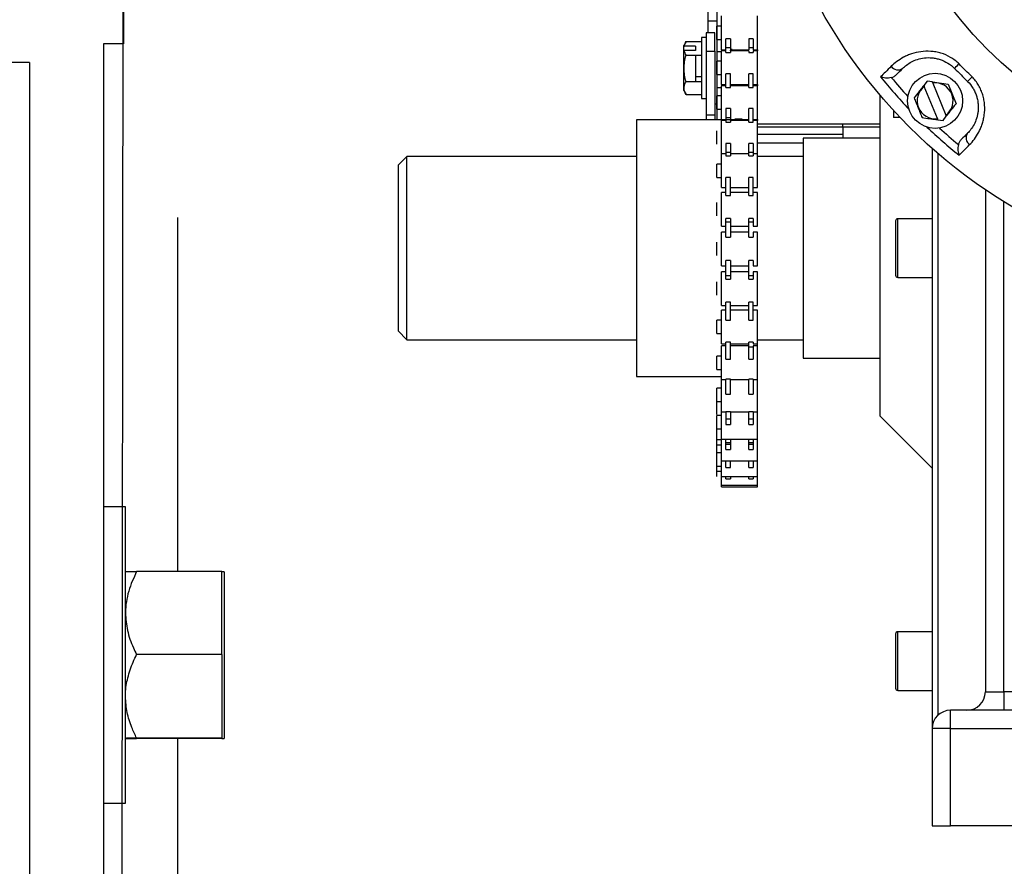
# Model space of a CAD drawing. Header units: inches. Extents: x 170 to 284, y 215 to 248.
# Tile 57 of 202: x 182.073 to 182.3, y 223.98 to 224.176. Entities that reach past the tile are written whole.
import ezdxf

# ---------------------------------------------------------------- set-up
doc = ezdxf.new("R2010")
doc.units = ezdxf.units.IN
doc.header["$LTSCALE"] = 0.25
doc.header["$MEASUREMENT"] = 0
doc.layers.add('RH BENCH MOUNT', color=7, linetype='Continuous')

msp = doc.modelspace()

# ---------------------------------------------------------------- linework, layer by layer
at = {"layer": 'RH BENCH MOUNT'}
for p, q in [((182.2335480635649, 224.3434858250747), (182.2335480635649, 224.1527615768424)), ((182.0965107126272, 224.2302101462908), (182.0965107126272, 224.1702879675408)), ((182.0919223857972, 219.9543346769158), (182.0965107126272, 224.2149627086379)), ((182.2315135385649, 224.2067782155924), (182.2315135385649, 224.1755313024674)), ((182.2335728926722, 224.1768087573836), (182.2335728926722, 224.1757544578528)), ((182.2346749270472, 224.1689319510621), (182.2346749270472, 224.1767309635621)), ((182.2429825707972, 224.1689319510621), (182.2429825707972, 224.1767309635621)), ((182.2335480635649, 224.1755313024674), (182.2315135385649, 224.1755313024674)), ((182.2315135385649, 224.1755313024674), (182.2315135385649, 224.1728525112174)), ((182.2335728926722, 224.1757544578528), (182.2335728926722, 224.1743658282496)), ((182.2346749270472, 224.1743658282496), (182.2335728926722, 224.1743658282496)), ((182.2335728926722, 224.1712970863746), (182.2335728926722, 224.1743658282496)), ((182.2310896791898, 224.1728525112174), (182.2310896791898, 224.1686139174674)), ((182.2331242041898, 224.1728525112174), (182.2310896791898, 224.1728525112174)), ((182.2331242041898, 224.1686139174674), (182.2331242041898, 224.1728525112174)), ((182.0919223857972, 224.1702879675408), (182.0919223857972, 219.9543346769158)), ((182.0965107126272, 224.1702879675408), (182.0919223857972, 224.1702879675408)), ((182.2264774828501, 224.1708312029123), (182.2259694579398, 224.1699167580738)), ((182.2259694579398, 224.1696090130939), (182.2259694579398, 224.1699167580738)), ((182.2259694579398, 224.1685586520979), (182.2259694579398, 224.1696090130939)), ((182.2286821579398, 224.1697771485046), (182.226076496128, 224.1697771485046)), ((182.2264780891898, 224.1708312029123), (182.2300385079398, 224.1708312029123)), ((182.2286821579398, 224.1697771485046), (182.2286821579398, 224.1687267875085)), ((182.2310896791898, 224.1717335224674), (182.2300385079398, 224.1717335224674)), ((182.2300385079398, 224.1717335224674), (182.2300385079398, 224.1576952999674)), ((182.2335728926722, 224.1712970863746), (182.2346749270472, 224.1712970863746)), ((182.2356921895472, 224.1682712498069), (182.2356921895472, 224.1714326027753)), ((182.2367094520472, 224.1714326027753), (182.2356921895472, 224.1714326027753)), ((182.2367094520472, 224.1714326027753), (182.2367094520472, 224.1689319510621)), ((182.2419653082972, 224.1714326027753), (182.2409480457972, 224.1714326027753)), ((182.2409480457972, 224.1714326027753), (182.2409480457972, 224.1689319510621)), ((182.2419653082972, 224.1714326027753), (182.2419653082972, 224.1689319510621)), ((182.2259694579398, 224.159512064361), (182.2259694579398, 224.1685586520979)), ((182.2286821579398, 224.1687267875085), (182.226076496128, 224.1687267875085)), ((182.2264780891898, 224.1676727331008), (182.2300385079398, 224.1676727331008)), ((182.2286821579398, 224.1676727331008), (182.2286821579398, 224.1615559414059)), ((182.2310896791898, 224.1686139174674), (182.2331242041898, 224.1686139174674)), ((182.2310896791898, 224.1686139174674), (182.2310896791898, 224.1527615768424)), ((182.2331242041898, 224.1686139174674), (182.2331242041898, 224.1537788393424)), ((182.2346749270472, 224.1684623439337), (182.2335728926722, 224.1684623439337)), ((182.2335728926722, 224.1684623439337), (182.2335728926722, 224.167408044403)), ((182.2335728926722, 224.167408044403), (182.2335728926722, 224.1663108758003)), ((182.2346749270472, 224.1689319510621), (182.2356921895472, 224.1689319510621)), ((182.2346749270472, 224.1689319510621), (182.2346749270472, 224.1686760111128)), ((182.2356921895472, 224.1686760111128), (182.2346749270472, 224.1686760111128)), ((182.2346749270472, 224.1608769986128), (182.2346749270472, 224.1686760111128)), ((182.2367094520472, 224.169336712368), (182.2356921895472, 224.169336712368)), ((182.2356921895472, 224.1682712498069), (182.2367094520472, 224.1682712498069)), ((182.2367094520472, 224.1689319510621), (182.2409480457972, 224.1689319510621)), ((182.2367094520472, 224.1687102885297), (182.2367094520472, 224.1688721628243)), ((182.2409480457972, 224.1686760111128), (182.2367094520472, 224.1686760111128)), ((182.2367094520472, 224.1686760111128), (182.2367094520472, 224.1682712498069)), ((182.2369446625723, 224.1691533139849), (182.236843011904, 224.1686760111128)), ((182.2372684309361, 224.1686760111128), (182.2373551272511, 224.1689319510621)), ((182.2404478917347, 224.1688721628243), (182.2404478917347, 224.1686760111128)), ((182.2419653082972, 224.169336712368), (182.2409480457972, 224.169336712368)), ((182.2409480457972, 224.1686760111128), (182.2409480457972, 224.1682712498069)), ((182.2409480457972, 224.1682712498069), (182.2419653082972, 224.1682712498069)), ((182.2419653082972, 224.1689319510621), (182.2429825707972, 224.1689319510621)), ((182.2429825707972, 224.1686760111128), (182.2419653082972, 224.1686760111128)), ((182.2419653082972, 224.1686760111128), (182.2419653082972, 224.1682712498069)), ((182.2429825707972, 224.1689319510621), (182.2429825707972, 224.1686760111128)), ((182.2429825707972, 224.1608769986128), (182.2429825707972, 224.1686760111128)), ((182.0748017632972, 224.1660078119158), (182.0619612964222, 224.1660078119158)), ((182.0748017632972, 224.1660078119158), (182.0748017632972, 219.9543346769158)), ((182.2346749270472, 224.1663108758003), (182.2335728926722, 224.1663108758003)), ((182.2335728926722, 224.1632421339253), (182.2335728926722, 224.1663108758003)), ((182.2286821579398, 224.1627151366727), (182.2300385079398, 224.1627151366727)), ((182.2335728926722, 224.1632421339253), (182.2346749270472, 224.1632421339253)), ((182.2356921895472, 224.1602162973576), (182.2356921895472, 224.1633776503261)), ((182.2367094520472, 224.1633776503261), (182.2356921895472, 224.1633776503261)), ((182.2367094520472, 224.1602162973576), (182.2367094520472, 224.1633776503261)), ((182.2419653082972, 224.1633776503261), (182.2409480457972, 224.1633776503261)), ((182.2409480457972, 224.1602162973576), (182.2409480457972, 224.1633776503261)), ((182.2419653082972, 224.1602162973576), (182.2419653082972, 224.1633776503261)), ((182.2264780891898, 224.1615559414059), (182.2300385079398, 224.1615559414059)), ((182.2346749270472, 224.1608769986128), (182.2356921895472, 224.1608769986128)), ((182.2346749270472, 224.1608769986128), (182.2346749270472, 224.1606210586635)), ((182.2356921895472, 224.1606210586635), (182.2346749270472, 224.1606210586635)), ((182.2346749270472, 224.1528220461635), (182.2346749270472, 224.1606210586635)), ((182.2367094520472, 224.1608769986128), (182.2409480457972, 224.1608769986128)), ((182.2409480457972, 224.1606210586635), (182.2367094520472, 224.1606210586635)), ((182.2404358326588, 224.1608769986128), (182.2404415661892, 224.1606210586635)), ((182.2419653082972, 224.1608769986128), (182.2429825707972, 224.1608769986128)), ((182.2429825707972, 224.1606210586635), (182.2419653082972, 224.1606210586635)), ((182.2429825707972, 224.1608769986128), (182.2429825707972, 224.1606210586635)), ((182.2429825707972, 224.1528220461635), (182.2429825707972, 224.1606210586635)), ((182.2821550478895, 224.1616614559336), (182.2814029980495, 224.1606962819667)), ((182.2845197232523, 224.1530110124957), (182.281505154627, 224.1604443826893)), ((182.2833669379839, 224.1614927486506), (182.2821550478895, 224.1616614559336)), ((182.2833669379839, 224.1614927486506), (182.2870026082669, 224.1609866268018)), ((182.2834690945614, 224.1612408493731), (182.2864836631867, 224.1538074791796)), ((182.2870026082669, 224.1609866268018), (182.2888419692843, 224.1564511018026)), ((182.2259694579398, 224.159512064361), (182.2264774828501, 224.1585976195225)), ((182.2264780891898, 224.1585976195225), (182.2300385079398, 224.1585976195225)), ((182.2346749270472, 224.1601159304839), (182.2335728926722, 224.1601159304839)), ((182.2335728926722, 224.1601159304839), (182.2335728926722, 224.1590616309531)), ((182.2335728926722, 224.1590616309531), (182.2335728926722, 224.158255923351)), ((182.2346749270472, 224.158255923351), (182.2335728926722, 224.158255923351)), ((182.2335728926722, 224.155187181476), (182.2335728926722, 224.158255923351)), ((182.2356921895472, 224.1602162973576), (182.2367094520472, 224.1602162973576)), ((182.2409480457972, 224.1602162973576), (182.2419653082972, 224.1602162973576)), ((182.2712545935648, 224.1584577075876), (182.2712545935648, 224.0842998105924)), ((182.2300385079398, 224.1576952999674), (182.2310896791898, 224.1576952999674)), ((182.2331242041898, 224.1564576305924), (182.2335480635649, 224.1564576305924)), ((182.2331242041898, 224.1537788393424), (182.2310896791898, 224.1537788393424)), ((182.2331242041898, 224.1537788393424), (182.2331242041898, 224.1527615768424)), ((182.2335728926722, 224.155187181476), (182.2346749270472, 224.155187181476)), ((182.2367094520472, 224.1553226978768), (182.2356921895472, 224.1553226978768)), ((182.2356921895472, 224.1553226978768), (182.2356921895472, 224.1528220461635)), ((182.2367094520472, 224.1553226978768), (182.2367094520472, 224.1528220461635)), ((182.2419653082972, 224.1553226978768), (182.2409480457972, 224.1553226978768)), ((182.2409480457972, 224.1521613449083), (182.2409480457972, 224.1553226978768)), ((182.2419653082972, 224.1521613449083), (182.2419653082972, 224.1553226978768)), ((182.2744081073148, 224.1548815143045), (182.2744081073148, 224.1533041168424)), ((182.2367094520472, 224.1527615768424), (182.2150162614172, 224.1527615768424)), ((182.2150162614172, 224.1527615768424), (182.2150162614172, 224.0934212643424)), ((182.2346749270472, 224.1528220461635), (182.2356921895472, 224.1528220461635)), ((182.2346749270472, 224.1528220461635), (182.2346749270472, 224.1527615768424)), ((182.2356921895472, 224.1525661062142), (182.2346749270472, 224.1525661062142)), ((182.2346749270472, 224.1448556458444), (182.2346749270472, 224.1525661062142)), ((182.2367094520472, 224.1532268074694), (182.2356921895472, 224.1532268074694)), ((182.2356921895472, 224.1525661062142), (182.2356921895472, 224.1521613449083)), ((182.2356921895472, 224.1521613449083), (182.2367094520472, 224.1521613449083)), ((182.2367094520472, 224.1528220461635), (182.2377606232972, 224.1528220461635)), ((182.2367094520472, 224.1525661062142), (182.2367094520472, 224.1528220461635)), ((182.2409480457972, 224.1525661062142), (182.2367094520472, 224.1525661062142)), ((182.2367094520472, 224.1525661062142), (182.2367094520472, 224.1521613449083)), ((182.2377606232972, 224.1529049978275), (182.2377606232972, 224.1525661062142)), ((182.2393967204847, 224.1529049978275), (182.2377606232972, 224.1529049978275)), ((182.2393967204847, 224.1529049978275), (182.2393967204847, 224.1525661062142)), ((182.2393967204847, 224.1528220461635), (182.2409480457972, 224.1528220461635)), ((182.2404478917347, 224.1528220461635), (182.2404478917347, 224.1525661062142)), ((182.2409480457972, 224.1521613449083), (182.2419653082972, 224.1521613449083)), ((182.2419653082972, 224.1528220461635), (182.2429825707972, 224.1528220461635)), ((182.2429825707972, 224.1525661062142), (182.2419653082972, 224.1525661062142)), ((182.2429825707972, 224.1528220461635), (182.2429825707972, 224.1525661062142)), ((182.2429825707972, 224.1448556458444), (182.2429825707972, 224.1525661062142)), ((182.2429825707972, 224.1517782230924), (182.2712545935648, 224.1517782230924)), ((182.2627095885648, 224.1511509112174), (182.2627095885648, 224.1517782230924)), ((182.2758815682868, 224.1533041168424), (182.2744081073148, 224.1533041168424)), ((182.2846218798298, 224.1527591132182), (182.2858337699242, 224.1525904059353)), ((182.2858337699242, 224.1525904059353), (182.2865858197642, 224.1535555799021)), ((182.2335728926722, 224.1471322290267), (182.2335728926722, 224.1502009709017)), ((182.2429825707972, 224.1511509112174), (182.2627095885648, 224.1511509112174)), ((182.2429825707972, 224.1494554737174), (182.2627095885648, 224.1494554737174)), ((182.2627095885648, 224.1511509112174), (182.2627095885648, 224.1485229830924)), ((182.2627095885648, 224.1511509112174), (182.2712545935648, 224.1511509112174)), ((182.2367094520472, 224.1472677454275), (182.2356921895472, 224.1472677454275)), ((182.2356921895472, 224.1472677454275), (182.2356921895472, 224.1448556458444)), ((182.2367094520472, 224.1472677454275), (182.2367094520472, 224.1448556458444)), ((182.2409480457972, 224.1444463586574), (182.2409480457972, 224.1472677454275)), ((182.2419653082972, 224.1472677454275), (182.2409480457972, 224.1472677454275)), ((182.2419653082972, 224.1472677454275), (182.2419653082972, 224.1448556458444)), ((182.2429825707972, 224.1474209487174), (182.2535542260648, 224.1474209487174)), ((182.2712545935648, 224.1485229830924), (182.2535542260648, 224.1485229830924)), ((182.2535542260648, 224.1485229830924), (182.2535542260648, 224.0976598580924)), ((182.2356921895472, 224.1448556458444), (182.2346749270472, 224.1448556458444)), ((182.2346749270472, 224.1425093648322), (182.2346749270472, 224.1448556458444)), ((182.2367094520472, 224.1451718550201), (182.2356921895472, 224.1451718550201)), ((182.2356921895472, 224.1448556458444), (182.2356921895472, 224.1444463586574)), ((182.2409480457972, 224.1448556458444), (182.2367094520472, 224.1448556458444)), ((182.2367094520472, 224.1448556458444), (182.2367094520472, 224.1444463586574)), ((182.2419653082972, 224.1451718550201), (182.2409480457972, 224.1451718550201)), ((182.2429825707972, 224.1448556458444), (182.2419653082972, 224.1448556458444)), ((182.2419653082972, 224.1448556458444), (182.2419653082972, 224.1444463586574)), ((182.2429825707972, 224.1425093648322), (182.2429825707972, 224.1448556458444)), ((182.2833261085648, 224.1461188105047), (182.2833261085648, 224.1230914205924)), ((182.2846824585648, 224.1230914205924), (182.2846824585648, 224.1449354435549)), ((182.1620006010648, 224.1442843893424), (182.1599660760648, 224.1422498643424)), ((182.1599660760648, 224.1422498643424), (182.1599660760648, 224.1039329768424)), ((182.2150162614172, 224.1442843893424), (182.1620006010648, 224.1442843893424)), ((182.1620006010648, 224.1018984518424), (182.1620006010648, 224.1442843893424)), ((182.2346749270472, 224.1424905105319), (182.2335728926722, 224.1424905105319)), ((182.2335728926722, 224.1415672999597), (182.2335728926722, 224.1424905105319)), ((182.2346749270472, 224.1370566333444), (182.2346749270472, 224.1425093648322)), ((182.2356921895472, 224.1444463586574), (182.2367094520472, 224.1444463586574)), ((182.2409480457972, 224.1444463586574), (182.2419653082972, 224.1444463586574)), ((182.2535542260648, 224.1442843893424), (182.2429825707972, 224.1442843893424)), ((182.2429825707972, 224.1370566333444), (182.2429825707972, 224.1425093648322)), ((182.2335728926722, 224.1394217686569), (182.2335728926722, 224.1415672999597)), ((182.2335728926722, 224.1394217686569), (182.2346749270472, 224.1394217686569)), ((182.2356921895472, 224.1352243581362), (182.2356921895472, 224.1394072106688)), ((182.2367094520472, 224.1394072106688), (182.2356921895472, 224.1394072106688)), ((182.2367094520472, 224.1352243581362), (182.2367094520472, 224.1394072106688)), ((182.2409480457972, 224.1352243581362), (182.2409480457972, 224.1394072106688)), ((182.2419653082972, 224.1394072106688), (182.2409480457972, 224.1394072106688)), ((182.2419653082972, 224.1352243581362), (182.2419653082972, 224.1394072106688)), ((182.2346749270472, 224.1370566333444), (182.2356921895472, 224.1370566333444)), ((182.2356921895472, 224.1359737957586), (182.2346749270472, 224.1359737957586)), ((182.2346749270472, 224.1329635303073), (182.2346749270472, 224.1359737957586)), ((182.2367094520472, 224.1370566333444), (182.2409480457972, 224.1370566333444)), ((182.2409480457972, 224.1359737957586), (182.2367094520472, 224.1359737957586)), ((182.2419653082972, 224.1370566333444), (182.2429825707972, 224.1370566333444)), ((182.2429825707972, 224.1359737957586), (182.2419653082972, 224.1359737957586)), ((182.2429825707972, 224.1329635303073), (182.2429825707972, 224.1359737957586)), ((182.2956010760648, 224.1365830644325), (182.2956010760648, 224.1230914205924)), ((182.2335728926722, 224.1324241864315), (182.2335728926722, 224.1336086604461)), ((182.2356921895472, 224.1352243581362), (182.2367094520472, 224.1352243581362)), ((182.2409480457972, 224.1352243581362), (182.2419653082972, 224.1352243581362)), ((182.2998396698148, 224.0205174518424), (182.2998396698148, 224.1338352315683)), ((182.2335728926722, 224.1305399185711), (182.2335728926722, 224.1324241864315)), ((182.2346749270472, 224.1281747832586), (182.2346749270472, 224.1329635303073)), ((182.2429825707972, 224.1281747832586), (182.2429825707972, 224.1329635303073)), ((182.1090430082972, 224.130173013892), (182.1090430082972, 224.0483471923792)), ((182.2367094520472, 224.1299109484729), (182.2356921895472, 224.1299109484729)), ((182.2356921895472, 224.1255918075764), (182.2356921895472, 224.1299109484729)), ((182.2367094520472, 224.1290459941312), (182.2356921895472, 224.1290459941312)), ((182.2367094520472, 224.1299109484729), (182.2367094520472, 224.1281747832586)), ((182.2419653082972, 224.1299109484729), (182.2409480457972, 224.1299109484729)), ((182.2409480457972, 224.1255918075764), (182.2409480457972, 224.1299109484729)), ((182.2419653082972, 224.1290459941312), (182.2409480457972, 224.1290459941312)), ((182.2419653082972, 224.1299109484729), (182.2419653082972, 224.1281747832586)), ((182.2748489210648, 224.1293645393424), (182.2748489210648, 224.1230914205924)), ((182.2833261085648, 224.1298731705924), (182.2753575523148, 224.1298731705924)), ((182.2753575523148, 224.1230914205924), (182.2753575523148, 224.1298731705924)), ((182.2346749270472, 224.1281747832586), (182.2356921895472, 224.1281747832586)), ((182.2356921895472, 224.1268025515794), (182.2346749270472, 224.1268025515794)), ((182.2346749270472, 224.1230996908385), (182.2346749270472, 224.1268025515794)), ((182.2367094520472, 224.1281747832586), (182.2409480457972, 224.1281747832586)), ((182.2367094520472, 224.1281747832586), (182.2367094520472, 224.1268025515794)), ((182.2409480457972, 224.1268025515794), (182.2367094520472, 224.1268025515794)), ((182.2367094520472, 224.1268025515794), (182.2367094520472, 224.1255918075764)), ((182.2419653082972, 224.1281747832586), (182.2429825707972, 224.1281747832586)), ((182.2429825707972, 224.1268025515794), (182.2419653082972, 224.1268025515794)), ((182.2419653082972, 224.1268025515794), (182.2419653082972, 224.1255918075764)), ((182.2429825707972, 224.1230996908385), (182.2429825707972, 224.1268025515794)), ((182.2335728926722, 224.1229804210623), (182.2335728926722, 224.1244374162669)), ((182.2356921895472, 224.1255918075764), (182.2367094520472, 224.1255918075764)), ((182.2409480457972, 224.1255918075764), (182.2419653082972, 224.1255918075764)), ((182.2335728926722, 224.1213686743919), (182.2335728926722, 224.1229804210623)), ((182.2346749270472, 224.1190035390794), (182.2346749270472, 224.1230996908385)), ((182.2429825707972, 224.1190035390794), (182.2429825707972, 224.1230996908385)), ((182.2748489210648, 224.1230914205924), (182.2748489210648, 224.1168183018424)), ((182.2753575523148, 224.1163096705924), (182.2753575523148, 224.1230914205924)), ((182.2833261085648, 224.1230914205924), (182.2833261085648, 224.0120402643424)), ((182.2846824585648, 224.0151480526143), (182.2846824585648, 224.1230914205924)), ((182.2956010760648, 224.1230914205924), (182.2956010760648, 224.0205174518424)), ((182.2367094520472, 224.1201948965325), (182.2356921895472, 224.1201948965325)), ((182.2356921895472, 224.1158784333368), (182.2356921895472, 224.1201948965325)), ((182.2367094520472, 224.1201948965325), (182.2367094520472, 224.1190035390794)), ((182.2419653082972, 224.1201948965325), (182.2409480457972, 224.1201948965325)), ((182.2409480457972, 224.1158784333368), (182.2409480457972, 224.1201948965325)), ((182.2419653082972, 224.1201948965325), (182.2419653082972, 224.1190035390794)), ((182.2346749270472, 224.1190035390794), (182.2356921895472, 224.1190035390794)), ((182.2356921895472, 224.1176369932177), (182.2346749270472, 224.1176369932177)), ((182.2346749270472, 224.1132352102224), (182.2346749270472, 224.1176369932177)), ((182.2367094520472, 224.1190035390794), (182.2409480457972, 224.1190035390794)), ((182.2367094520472, 224.1190035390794), (182.2367094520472, 224.1176369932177)), ((182.2409480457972, 224.1176369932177), (182.2367094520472, 224.1176369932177)), ((182.2367094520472, 224.1176369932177), (182.2367094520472, 224.1158784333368)), ((182.2419653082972, 224.1190035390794), (182.2429825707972, 224.1190035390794)), ((182.2429825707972, 224.1176369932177), (182.2419653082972, 224.1176369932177)), ((182.2419653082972, 224.1176369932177), (182.2419653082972, 224.1158784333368)), ((182.2429825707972, 224.1132352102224), (182.2429825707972, 224.1176369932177)), ((182.2335728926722, 224.1135398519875), (182.2335728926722, 224.1152718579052)), ((182.2356921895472, 224.1167826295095), (182.2367094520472, 224.1167826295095)), ((182.2356921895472, 224.1158784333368), (182.2367094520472, 224.1158784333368)), ((182.2409480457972, 224.1167826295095), (182.2419653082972, 224.1167826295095)), ((182.2409480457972, 224.1158784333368), (182.2419653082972, 224.1158784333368)), ((182.2753575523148, 224.1163096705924), (182.2833261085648, 224.1163096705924)), ((182.2335728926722, 224.1122031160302), (182.2335728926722, 224.1135398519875)), ((182.2346749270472, 224.1098379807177), (182.2346749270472, 224.1132352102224)), ((182.2429825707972, 224.1098379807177), (182.2429825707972, 224.1132352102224)), ((182.2367094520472, 224.110571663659), (182.2356921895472, 224.110571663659)), ((182.2356921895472, 224.1063967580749), (182.2356921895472, 224.110571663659)), ((182.2367094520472, 224.1063967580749), (182.2367094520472, 224.110571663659)), ((182.2419653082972, 224.110571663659), (182.2409480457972, 224.110571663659)), ((182.2409480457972, 224.1063967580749), (182.2409480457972, 224.110571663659)), ((182.2419653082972, 224.1063967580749), (182.2419653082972, 224.110571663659)), ((182.2346749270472, 224.1098379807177), (182.2356921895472, 224.1098379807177)), ((182.2356921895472, 224.1087720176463), (182.2346749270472, 224.1087720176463)), ((182.2346749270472, 224.103687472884), (182.2346749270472, 224.1087720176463)), ((182.2367094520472, 224.1098379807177), (182.2409480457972, 224.1098379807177)), ((182.2409480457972, 224.1087720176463), (182.2367094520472, 224.1087720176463)), ((182.2419653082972, 224.1098379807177), (182.2429825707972, 224.1098379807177)), ((182.2429825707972, 224.1087720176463), (182.2419653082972, 224.1087720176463)), ((182.2429825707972, 224.103687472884), (182.2429825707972, 224.1087720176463)), ((182.2346749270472, 224.1064068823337), (182.2335728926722, 224.1064068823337)), ((182.2335728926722, 224.1044062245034), (182.2335728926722, 224.1064068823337)), ((182.2356921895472, 224.1063967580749), (182.2367094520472, 224.1063967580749)), ((182.2409480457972, 224.1063967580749), (182.2419653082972, 224.1063967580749)), ((182.1599660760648, 224.1039329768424), (182.1620006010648, 224.1018984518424)), ((182.2335728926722, 224.1033381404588), (182.2335728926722, 224.1044062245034)), ((182.2346749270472, 224.1009730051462), (182.2346749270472, 224.103687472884)), ((182.2429825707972, 224.1009730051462), (182.2429825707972, 224.103687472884)), ((182.1620006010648, 224.1018984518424), (182.2150162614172, 224.1018984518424)), ((182.2335728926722, 224.1033381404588), (182.2346749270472, 224.1033381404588)), ((182.2367094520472, 224.1013508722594), (182.2356921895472, 224.1013508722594)), ((182.2356921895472, 224.0974518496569), (182.2356921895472, 224.1013508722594)), ((182.2367094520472, 224.0974518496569), (182.2367094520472, 224.1013508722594)), ((182.2419653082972, 224.1013508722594), (182.2409480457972, 224.1013508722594)), ((182.2409480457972, 224.0974518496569), (182.2409480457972, 224.1013508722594)), ((182.2419653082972, 224.1013508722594), (182.2419653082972, 224.1009730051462)), ((182.2429825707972, 224.1018984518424), (182.2535542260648, 224.1018984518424)), ((182.2346749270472, 224.1009730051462), (182.2356921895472, 224.1009730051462)), ((182.2356921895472, 224.1004928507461), (182.2346749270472, 224.1004928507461)), ((182.2346749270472, 224.0947636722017), (182.2346749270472, 224.1004928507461)), ((182.2367094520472, 224.1009730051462), (182.2409480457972, 224.1009730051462)), ((182.2409480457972, 224.1004928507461), (182.2367094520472, 224.1004928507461)), ((182.2409480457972, 224.1003004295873), (182.2419653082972, 224.1003004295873)), ((182.2419653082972, 224.1009730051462), (182.2429825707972, 224.1009730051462)), ((182.2429825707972, 224.1004928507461), (182.2419653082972, 224.1004928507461)), ((182.2419653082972, 224.1004928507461), (182.2419653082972, 224.0974518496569)), ((182.2429825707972, 224.1004928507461), (182.2429825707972, 224.1009730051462)), ((182.2429825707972, 224.0947636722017), (182.2429825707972, 224.1004928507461)), ((182.2346749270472, 224.0981277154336), (182.2335728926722, 224.0981277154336)), ((182.2335728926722, 224.0958734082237), (182.2335728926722, 224.0981277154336)), ((182.2356921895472, 224.0974518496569), (182.2367094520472, 224.0974518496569)), ((182.2409480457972, 224.0974518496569), (182.2419653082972, 224.0974518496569)), ((182.2535542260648, 224.0976598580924), (182.2712545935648, 224.0976598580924)), ((182.2335728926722, 224.0950589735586), (182.2335728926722, 224.0958734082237)), ((182.2335728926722, 224.0950589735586), (182.2346749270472, 224.0950589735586)), ((182.2346749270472, 224.0926938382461), (182.2346749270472, 224.0947636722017)), ((182.2429825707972, 224.0926938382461), (182.2429825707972, 224.0947636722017)), ((182.2150162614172, 224.0934212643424), (182.2346749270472, 224.0934212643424)), ((182.2346749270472, 224.0926938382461), (182.2356921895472, 224.0926938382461)), ((182.2346749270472, 224.0867509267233), (182.2346749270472, 224.0926938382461)), ((182.2367094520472, 224.0928291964), (182.2356921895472, 224.0928291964)), ((182.2356921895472, 224.0893315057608), (182.2356921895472, 224.0928291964)), ((182.2367094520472, 224.0893315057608), (182.2367094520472, 224.0928291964)), ((182.2367094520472, 224.0926938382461), (182.2409480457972, 224.0926938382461)), ((182.2419653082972, 224.0928291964), (182.2409480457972, 224.0928291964)), ((182.2409480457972, 224.0893315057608), (182.2409480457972, 224.0928291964)), ((182.2419653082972, 224.0928291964), (182.2419653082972, 224.0926938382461)), ((182.2419653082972, 224.0926938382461), (182.2429825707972, 224.0926938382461)), ((182.2419653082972, 224.0926938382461), (182.2419653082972, 224.0893315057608)), ((182.2429825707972, 224.0867509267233), (182.2429825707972, 224.0926938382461)), ((182.2346749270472, 224.0907007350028), (182.2335728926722, 224.0907007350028)), ((182.2335728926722, 224.0882159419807), (182.2335728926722, 224.0907007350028)), ((182.2335728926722, 224.0876319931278), (182.2335728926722, 224.0882159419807)), ((182.2335728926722, 224.0846168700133), (182.2335728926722, 224.0876856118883)), ((182.2335728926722, 224.0876319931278), (182.2346749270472, 224.0876319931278)), ((182.2356921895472, 224.0893315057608), (182.2367094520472, 224.0893315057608)), ((182.2409480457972, 224.0893315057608), (182.2419653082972, 224.0893315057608)), ((182.2346749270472, 224.0852668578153), (182.2346749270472, 224.0867509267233)), ((182.2429825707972, 224.0852668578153), (182.2429825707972, 224.0867509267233)), ((182.2346749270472, 224.0843649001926), (182.2335728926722, 224.0843649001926)), ((182.2335728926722, 224.0816802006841), (182.2335728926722, 224.0843649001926)), ((182.2346749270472, 224.0852668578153), (182.2356921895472, 224.0852668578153)), ((182.2346749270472, 224.0799070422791), (182.2346749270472, 224.0852668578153)), ((182.2367094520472, 224.085280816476), (182.2356921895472, 224.085280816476)), ((182.2356921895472, 224.085280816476), (182.2356921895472, 224.0852668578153)), ((182.2356921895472, 224.0852668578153), (182.2356921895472, 224.0822969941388)), ((182.2367094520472, 224.0835610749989), (182.2356921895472, 224.0835610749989)), ((182.2367094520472, 224.085280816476), (182.2367094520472, 224.0852668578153)), ((182.2367094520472, 224.0852668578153), (182.2409480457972, 224.0852668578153)), ((182.2367094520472, 224.0852668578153), (182.2367094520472, 224.0822969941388)), ((182.2419653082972, 224.085280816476), (182.2409480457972, 224.085280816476)), ((182.2409480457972, 224.0822969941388), (182.2409480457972, 224.085280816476)), ((182.2419653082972, 224.0835610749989), (182.2409480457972, 224.0835610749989)), ((182.2419653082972, 224.085280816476), (182.2419653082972, 224.0852668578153)), ((182.2419653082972, 224.0852668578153), (182.2429825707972, 224.0852668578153)), ((182.2419653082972, 224.0852668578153), (182.2419653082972, 224.0822969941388)), ((182.2429825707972, 224.0799070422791), (182.2429825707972, 224.0852668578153)), ((182.2712545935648, 224.0842998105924), (182.2833261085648, 224.0722282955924)), ((182.2335728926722, 224.0812961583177), (182.2335728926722, 224.0816802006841)), ((182.2335728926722, 224.0812961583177), (182.2346749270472, 224.0812961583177)), ((182.2335728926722, 224.0793240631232), (182.2335728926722, 224.0812961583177)), ((182.2356921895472, 224.0822969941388), (182.2367094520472, 224.0822969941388)), ((182.2409480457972, 224.0822969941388), (182.2419653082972, 224.0822969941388)), ((182.2335728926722, 224.0764764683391), (182.2335728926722, 224.0793240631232)), ((182.2335728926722, 224.0788441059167), (182.2346749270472, 224.0788441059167)), ((182.2346749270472, 224.0789310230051), (182.2346749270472, 224.0799070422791)), ((182.2346749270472, 224.0789310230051), (182.2429825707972, 224.0789310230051)), ((182.2346749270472, 224.0744522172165), (182.2346749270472, 224.0789310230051)), ((182.2356921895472, 224.0765746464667), (182.2356921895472, 224.0789485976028)), ((182.2367094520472, 224.0789310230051), (182.2367094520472, 224.0765746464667)), ((182.2409480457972, 224.0765746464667), (182.2409480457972, 224.0789485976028)), ((182.2419653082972, 224.0789310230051), (182.2419653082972, 224.0765746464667)), ((182.2429825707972, 224.0789310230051), (182.2429825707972, 224.0799070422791)), ((182.2429825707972, 224.0744522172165), (182.2429825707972, 224.0789310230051)), ((182.2346749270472, 224.0775139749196), (182.2335728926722, 224.0775139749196)), ((182.2335728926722, 224.0762553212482), (182.2335728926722, 224.0764764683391)), ((182.2335728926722, 224.0757404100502), (182.2335728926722, 224.0762553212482)), ((182.2367094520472, 224.0781055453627), (182.2356921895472, 224.0781055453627)), ((182.2356921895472, 224.0777931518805), (182.2367094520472, 224.0777931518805)), ((182.2356921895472, 224.0765746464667), (182.2367094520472, 224.0765746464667)), ((182.2419653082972, 224.0781055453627), (182.2409480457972, 224.0781055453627)), ((182.2409480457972, 224.0777931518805), (182.2419653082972, 224.0777931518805)), ((182.2409480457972, 224.0765746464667), (182.2419653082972, 224.0765746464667)), ((182.2346749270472, 224.0757404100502), (182.2335728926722, 224.0757404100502)), ((182.2335728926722, 224.0726716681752), (182.2335728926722, 224.0757404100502)), ((182.2346749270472, 224.0738901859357), (182.2346749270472, 224.0744522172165)), ((182.2429825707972, 224.0738901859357), (182.2429825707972, 224.0744522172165)), ((182.2335728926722, 224.0726716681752), (182.2346749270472, 224.0726716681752)), ((182.2335728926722, 224.0706605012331), (182.2335728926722, 224.0726716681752)), ((182.2346749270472, 224.0738901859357), (182.2429825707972, 224.0738901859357)), ((182.2346749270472, 224.0705619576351), (182.2346749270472, 224.0738901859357)), ((182.2356921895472, 224.0723485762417), (182.2356921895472, 224.0738901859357)), ((182.2356921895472, 224.0723485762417), (182.2367094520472, 224.0723485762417)), ((182.2367094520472, 224.0723485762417), (182.2367094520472, 224.0738901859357)), ((182.2409480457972, 224.0723485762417), (182.2409480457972, 224.0738901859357)), ((182.2409480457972, 224.0723485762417), (182.2419653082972, 224.0723485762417)), ((182.2419653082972, 224.0738901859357), (182.2419653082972, 224.0723485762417)), ((182.2429825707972, 224.0705619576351), (182.2429825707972, 224.0738901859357)), ((182.2335728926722, 224.0715617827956), (182.2346749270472, 224.0715617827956)), ((182.2335728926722, 224.0702865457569), (182.2335728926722, 224.0706605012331)), ((182.2346749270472, 224.0703065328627), (182.2346749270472, 224.0705619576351)), ((182.2346749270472, 224.0703065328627), (182.2429825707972, 224.0703065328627)), ((182.2346749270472, 224.0682953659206), (182.2346749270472, 224.0703065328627)), ((182.2356921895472, 224.069754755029), (182.2356921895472, 224.0703065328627)), ((182.2356921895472, 224.069754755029), (182.2367094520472, 224.069754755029)), ((182.2367094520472, 224.0703065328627), (182.2367094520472, 224.069754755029)), ((182.2409480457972, 224.069754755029), (182.2409480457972, 224.0703065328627)), ((182.2409480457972, 224.069754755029), (182.2419653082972, 224.069754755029)), ((182.2419653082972, 224.0703065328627), (182.2419653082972, 224.069754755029)), ((182.2429825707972, 224.0703065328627), (182.2429825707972, 224.0705619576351)), ((182.2429825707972, 224.0682953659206), (182.2429825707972, 224.0703065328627)), ((182.2346749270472, 224.0682953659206), (182.2429825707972, 224.0682953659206)), ((182.2346749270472, 224.0679214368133), (182.2346749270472, 224.0682953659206)), ((182.2346749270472, 224.0679213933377), (182.2429825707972, 224.0679213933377)), ((182.2429825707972, 224.0679214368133), (182.2429825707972, 224.0682953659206)), ((182.0969900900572, 224.0632840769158), (182.0919223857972, 224.0632840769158)), ((182.0969900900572, 224.0290428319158), (182.0969900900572, 224.0632840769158)), ((182.1192126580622, 224.0483471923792), (182.0995581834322, 224.0483471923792)), ((182.1192126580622, 224.0387388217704), (182.1192126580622, 224.0483471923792)), ((182.1197605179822, 224.0483035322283), (182.1192126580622, 224.0483035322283)), ((182.1197605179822, 224.0483035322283), (182.1197605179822, 224.0194782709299)), ((182.1192126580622, 224.0291304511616), (182.1192126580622, 224.0387388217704)), ((182.2748489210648, 224.033925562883), (182.2748489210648, 224.027652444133)), ((182.2833261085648, 224.034434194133), (182.2753575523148, 224.034434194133)), ((182.2753575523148, 224.027652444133), (182.2753575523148, 224.034434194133)), ((182.0969900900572, 223.9948015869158), (182.0969900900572, 224.0290428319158)), ((182.1192126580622, 224.0291304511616), (182.0995581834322, 224.0291304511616)), ((182.1192126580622, 224.0291304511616), (182.1192126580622, 224.0194782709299)), ((182.2748489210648, 224.027652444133), (182.2748489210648, 224.021379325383)), ((182.2753575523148, 224.020870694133), (182.2753575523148, 224.027652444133)), ((182.1192126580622, 224.0194782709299), (182.1192126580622, 224.0098260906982)), ((182.1197605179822, 224.0194782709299), (182.1197605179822, 224.0097821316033)), ((182.2753575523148, 224.020870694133), (182.2833261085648, 224.020870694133)), ((182.2956010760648, 224.0205174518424), (182.2998396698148, 224.0205174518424)), ((182.2998396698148, 224.0205174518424), (182.2998396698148, 224.0162788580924)), ((182.357457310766, 224.0205174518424), (182.2998396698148, 224.0205174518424)), ((182.4392724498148, 224.0162788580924), (182.2875647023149, 224.0162788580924)), ((182.2875647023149, 224.0120402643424), (182.2875647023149, 224.0162788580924)), ((182.2875647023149, 224.0120402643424), (182.2833261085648, 224.0120402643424)), ((182.2833261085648, 224.0120402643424), (182.2833261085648, 223.9895926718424)), ((182.2875647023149, 224.0120402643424), (182.4392724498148, 224.0120402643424)), ((182.2875647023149, 223.9895926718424), (182.2875647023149, 224.0120402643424)), ((182.1192126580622, 224.0098260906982), (182.0995581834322, 224.0098260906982)), ((182.1192126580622, 224.0097384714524), (182.0995581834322, 224.0097384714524)), ((182.1090430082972, 224.0097384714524), (182.1090430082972, 223.8783806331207)), ((182.1192126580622, 224.0097822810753), (182.1192126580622, 224.0098260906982)), ((182.1192126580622, 224.0097384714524), (182.1192126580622, 224.0097822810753)), ((182.1192126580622, 224.0097821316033), (182.1197605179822, 224.0097821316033)), ((182.0919223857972, 223.9948015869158), (182.0969900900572, 223.9948015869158)), ((182.2833261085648, 223.9895926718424), (182.2875647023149, 223.9895926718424)), ((182.4392724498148, 223.9895926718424), (182.2875647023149, 223.9895926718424))]:
    msp.add_line(p, q, dxfattribs=at)
for centre, radius in [((182.3634185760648, 224.2365500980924), 0.1207999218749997), ((182.3634185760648, 224.2365500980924), 0.09536835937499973), ((182.2839944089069, 224.1571259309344), 0.006357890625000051)]:
    msp.add_circle(centre, radius, dxfattribs=at)
for centre, radius, start, end in [((182.2754192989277, 224.1661620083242), 0.00188490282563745, 214.3097327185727, 305.0418752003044), ((182.3277967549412, 224.1269648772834), 0.05443186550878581, 134.6801776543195, 136.2302461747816), ((182.3634185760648, 224.2365500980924), 0.1179951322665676, 218.7587745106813, 223.5707524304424), ((182.3634185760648, 224.2365500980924), 0.1161849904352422, 219.5918666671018, 222.4668073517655), ((182.2839944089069, 224.1571259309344), 0.004148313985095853, 126.874488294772, 277.2750817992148), ((182.2839944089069, 224.1571259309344), 0.004148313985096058, 306.8744882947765, 97.2750817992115), ((182.2538333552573, 224.2009282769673), 0.05443186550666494, 313.7697538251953, 315.3198223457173), ((182.3634185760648, 224.2365500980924), 0.1179951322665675, 226.4292475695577, 231.2412254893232), ((182.3634185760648, 224.2365500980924), 0.1161849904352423, 227.5331926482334, 230.4081333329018), ((182.2930304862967, 224.1485508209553), 0.001884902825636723, 144.9581247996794, 235.6902672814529), ((182.2753575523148, 224.1293645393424), 0.0005086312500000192, 90, 180), ((182.2753575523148, 224.1168183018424), 0.0005086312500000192, 180, 270), ((182.2753575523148, 224.033925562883), 0.0005086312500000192, 90, 180), ((182.2753575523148, 224.021379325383), 0.0005086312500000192, 180, 270), ((182.2913624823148, 224.0205174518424), 0.004238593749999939, 270, 0), ((182.2875647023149, 224.0120402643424), 0.004238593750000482, 90, 180)]:
    msp.add_arc(centre, radius, start, end, dxfattribs=at)
for points in [[(182.226076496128, 224.1697771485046), (182.2260407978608, 224.1697211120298), (182.2260051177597, 224.1696650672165), (182.2259694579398, 224.1696090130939)], [(182.226076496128, 224.1697771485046), (182.2261494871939, 224.170136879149), (182.2262928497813, 224.1704869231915), (182.2264780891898, 224.1708312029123)], [(182.2259694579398, 224.1685586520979), (182.2260051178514, 224.1686147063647), (182.2260407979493, 224.1686707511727), (182.226076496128, 224.1687267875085)], [(182.2264780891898, 224.1676727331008), (182.2262924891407, 224.1680176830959), (182.2261484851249, 224.1683719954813), (182.226076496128, 224.1687267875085)], [(182.2925367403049, 224.1626545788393), (182.2915338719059, 224.163660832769), (182.2905293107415, 224.1646653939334), (182.2895230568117, 224.1656682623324)], [(182.2750944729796, 224.1632116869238), (182.2755197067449, 224.163636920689), (182.2759887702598, 224.1641059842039), (182.2765015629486, 224.1646187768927)], [(182.2884901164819, 224.1646187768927), (182.2894891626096, 224.1636197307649), (182.2904882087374, 224.1626206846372), (182.2914872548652, 224.1616216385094)], [(182.2814029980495, 224.1606962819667), (182.2814370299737, 224.1606123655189), (182.281471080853, 224.1605284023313), (182.281505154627, 224.1604443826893)], [(182.2834690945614, 224.1612408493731), (182.2834350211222, 224.1613248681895), (182.2834009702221, 224.1614088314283), (182.2833669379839, 224.1614927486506)], [(182.2865858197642, 224.1535555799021), (182.28655178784, 224.15363949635), (182.2865177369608, 224.1537234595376), (182.2864836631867, 224.1538074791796)], [(182.2845197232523, 224.1530110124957), (182.2845537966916, 224.1529269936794), (182.2845878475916, 224.1528430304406), (182.2846218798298, 224.1527591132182)], [(182.2914872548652, 224.1496330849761), (182.2909744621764, 224.1491202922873), (182.2905053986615, 224.1486512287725), (182.2900801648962, 224.1482259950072)]]:
    msp.add_open_spline(points, degree=3, dxfattribs=at)
for points, knots in [([(182.2264780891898, 224.1615559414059), (182.2262001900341, 224.1625561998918), (182.2260232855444, 224.1635704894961), (182.2260224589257, 224.1651286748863), (182.2260657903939, 224.1656472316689), (182.2262243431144, 224.1666675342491), (182.2263389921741, 224.1671720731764), (182.2264780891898, 224.1676727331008)], [0, 0, 0, 0, 0.4999999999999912, 0.4999999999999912, 0.7499999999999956, 0.7499999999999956, 1, 1, 1, 1]), ([(182.2895230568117, 224.1656682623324), (182.2889355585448, 224.1662537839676), (182.2882849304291, 224.1667540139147), (182.2868625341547, 224.1675898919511), (182.2861156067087, 224.1679102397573), (182.2849605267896, 224.1682562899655), (182.2845674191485, 224.1683495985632), (182.283776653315, 224.1684908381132), (182.2833841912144, 224.1685380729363), (182.2822165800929, 224.1686170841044), (182.281451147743, 224.1685866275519), (182.2799529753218, 224.1683821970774), (182.2792460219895, 224.1682117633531), (182.2782478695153, 224.1678805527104), (182.2779253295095, 224.1677573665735), (182.2773001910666, 224.1674884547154), (182.2769987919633, 224.167343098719), (182.2755669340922, 224.1665825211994), (182.2746340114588, 224.165859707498), (182.273862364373, 224.1650995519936)], [0, 0, 0, 0, 0.1249999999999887, 0.1249999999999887, 0.2499999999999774, 0.2499999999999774, 0.3124999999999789, 0.3124999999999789, 0.3749999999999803, 0.3749999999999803, 0.4999999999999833, 0.4999999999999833, 0.6249999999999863, 0.6249999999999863, 0.6874999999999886, 0.6874999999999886, 0.7499999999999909, 0.7499999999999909, 1, 1, 1, 1]), ([(182.273862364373, 224.1650995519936), (182.2733815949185, 224.1646259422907), (182.272936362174, 224.1641872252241), (182.2721165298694, 224.1633792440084), (182.2717421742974, 224.1630102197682), (182.2714073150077, 224.1626800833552)], [0, 0, 0, 0, 0.5, 0.5, 1, 1, 1, 1]), ([(182.2765015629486, 224.1646187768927), (182.2770398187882, 224.1651570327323), (182.2776989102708, 224.1656773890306), (182.2789506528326, 224.1663392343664), (182.2794168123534, 224.1665401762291), (182.2804170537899, 224.1668596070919), (182.2809541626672, 224.1669806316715), (182.2821110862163, 224.1671129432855), (182.2827105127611, 224.1671211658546), (182.2836267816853, 224.1670315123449), (182.2839355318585, 224.1669846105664), (182.2845588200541, 224.1668530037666), (182.2848701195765, 224.1667687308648), (182.2857835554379, 224.1664645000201), (182.2863742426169, 224.166191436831), (182.2875013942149, 224.1654979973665), (182.2880192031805, 224.1650896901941), (182.2884901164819, 224.1646187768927)], [0, 0, 0, 0, 0.2499999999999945, 0.2499999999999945, 0.3749999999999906, 0.3749999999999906, 0.4999999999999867, 0.4999999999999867, 0.6249999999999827, 0.6249999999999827, 0.6874999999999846, 0.6874999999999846, 0.7499999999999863, 0.7499999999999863, 0.8749999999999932, 0.8749999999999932, 1, 1, 1, 1]), ([(182.2738859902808, 224.1625037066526), (182.2736559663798, 224.1624430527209), (182.2734272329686, 224.1624073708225), (182.2729716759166, 224.1623731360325), (182.2727493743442, 224.1623755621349), (182.2721165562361, 224.1624302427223), (182.2717281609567, 224.1625313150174), (182.2714073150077, 224.1626800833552)], [0, 0, 0, 0, 0.2500000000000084, 0.2500000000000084, 0.5000000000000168, 0.5000000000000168, 1, 1, 1, 1]), ([(182.2738859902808, 224.1625037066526), (182.2741169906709, 224.16256461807), (182.2743322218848, 224.1626571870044), (182.2747361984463, 224.1628954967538), (182.274925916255, 224.1630431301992), (182.2750944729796, 224.1632116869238)], [0, 0, 0, 0, 0.5, 0.5, 1, 1, 1, 1]), ([(182.2264780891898, 224.1585976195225), (182.2262001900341, 224.1590813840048), (182.2260232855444, 224.1595719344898), (182.2260224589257, 224.1603255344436), (182.2260657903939, 224.1605763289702), (182.2262243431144, 224.1610697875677), (182.2263389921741, 224.1613138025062), (182.2264780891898, 224.1615559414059)], [0, 0, 0, 0, 0.5000000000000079, 0.5000000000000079, 0.7500000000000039, 0.7500000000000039, 1, 1, 1, 1]), ([(182.2814029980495, 224.1606962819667), (182.2812169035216, 224.1604574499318), (182.2810288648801, 224.160216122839), (182.2806481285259, 224.1597274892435), (182.2804538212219, 224.159478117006), (182.2798816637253, 224.1587438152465), (182.2795111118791, 224.1582682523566), (182.2791468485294, 224.1578007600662)], [0, 0, 0, 0, 0.2499999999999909, 0.2499999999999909, 0.4999999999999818, 0.4999999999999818, 1, 1, 1, 1]), ([(182.2914872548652, 224.1616216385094), (182.2919577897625, 224.1611511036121), (182.292363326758, 224.1606362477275), (182.2928786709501, 224.1598012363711), (182.2930357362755, 224.1595101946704), (182.2933123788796, 224.1589177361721), (182.293431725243, 224.1586175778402), (182.2936345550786, 224.1580105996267), (182.2937180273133, 224.157703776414), (182.2938499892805, 224.1570845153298), (182.293898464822, 224.1567702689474), (182.2939898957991, 224.1558465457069), (182.2939815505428, 224.1552491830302), (182.2938836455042, 224.1543850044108), (182.293836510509, 224.1541026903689), (182.293719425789, 224.1535622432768), (182.2936493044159, 224.1533022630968), (182.2934098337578, 224.1525512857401), (182.2932093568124, 224.1520856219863), (182.2925465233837, 224.15083100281), (182.2920256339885, 224.1501714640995), (182.2914872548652, 224.1496330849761)], [0, 0, 0, 0, 0.1250000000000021, 0.1250000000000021, 0.1875000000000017, 0.1875000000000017, 0.2500000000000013, 0.2500000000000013, 0.3125000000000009, 0.3125000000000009, 0.3750000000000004, 0.3750000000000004, 0.4999999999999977, 0.4999999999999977, 0.562499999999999, 0.562499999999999, 0.6250000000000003, 0.6250000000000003, 0.7500000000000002, 0.7500000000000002, 1, 1, 1, 1]), ([(182.2919680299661, 224.1469938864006), (182.2927283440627, 224.1477656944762), (182.2934519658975, 224.1486993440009), (182.2942137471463, 224.1501346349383), (182.2943593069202, 224.150436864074), (182.2946276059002, 224.1510613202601), (182.2947506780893, 224.1513838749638), (182.2949714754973, 224.1520502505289), (182.2950692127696, 224.1523940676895), (182.2952353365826, 224.1531039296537), (182.2953038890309, 224.1534719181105), (182.2954552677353, 224.1545890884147), (182.2954860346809, 224.1553549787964), (182.2954049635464, 224.1565320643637), (182.2953560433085, 224.1569305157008), (182.2952144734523, 224.1577148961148), (182.295121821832, 224.1581033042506), (182.2948908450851, 224.1588713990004), (182.2947525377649, 224.1592510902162), (182.2944266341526, 224.1600003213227), (182.2942394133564, 224.1603679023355), (182.2936185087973, 224.1614206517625), (182.2931219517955, 224.1620673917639), (182.2925367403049, 224.1626545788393)], [0, 0, 0, 0, 0.249999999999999, 0.249999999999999, 0.3125000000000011, 0.3125000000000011, 0.3750000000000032, 0.3750000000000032, 0.4375000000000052, 0.4375000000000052, 0.5000000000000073, 0.5000000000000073, 0.625000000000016, 0.625000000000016, 0.6875000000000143, 0.6875000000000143, 0.7500000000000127, 0.7500000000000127, 0.812500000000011, 0.812500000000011, 0.8750000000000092, 0.8750000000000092, 1, 1, 1, 1]), ([(182.2791468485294, 224.1578007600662), (182.2792950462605, 224.1574353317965), (182.27944795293, 224.157058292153), (182.2797549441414, 224.15630130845), (182.2799096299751, 224.1559198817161), (182.2802218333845, 224.1551500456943), (182.2803807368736, 224.1547582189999), (182.280688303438, 224.1539998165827), (182.280838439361, 224.153629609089), (182.2809862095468, 224.1532652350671)], [0, 0, 0, 0, 0.25, 0.25, 0.5, 0.5, 0.75, 0.75, 1, 1, 1, 1]), ([(182.2865858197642, 224.1535555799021), (182.2867719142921, 224.1537944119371), (182.2869599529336, 224.1540357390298), (182.2873406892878, 224.1545243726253), (182.2875349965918, 224.1547737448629), (182.2881071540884, 224.1555080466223), (182.2884777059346, 224.1559836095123), (182.2888419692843, 224.1564511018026)], [0, 0, 0, 0, 0.2499999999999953, 0.2499999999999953, 0.4999999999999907, 0.4999999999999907, 1, 1, 1, 1]), ([(182.2809862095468, 224.1532652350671), (182.281572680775, 224.153183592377), (182.2821676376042, 224.1531007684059), (182.2830815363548, 224.1529735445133), (182.2833907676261, 224.152930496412), (182.2840129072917, 224.1528438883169), (182.284319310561, 224.1528012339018), (182.2846218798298, 224.1527591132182)], [0, 0, 0, 0, 0.499999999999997, 0.499999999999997, 0.7499999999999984, 0.7499999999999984, 1, 1, 1, 1]), ([(182.289372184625, 224.1470175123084), (182.2893115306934, 224.1467874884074), (182.2892758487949, 224.1465587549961), (182.2892416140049, 224.1461031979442), (182.2892440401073, 224.1458808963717), (182.2892987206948, 224.1452480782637), (182.2893997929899, 224.1448596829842), (182.2895485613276, 224.1445388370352)], [0, 0, 0, 0, 0.2500000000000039, 0.2500000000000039, 0.5000000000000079, 0.5000000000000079, 1, 1, 1, 1]), ([(182.2900801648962, 224.1482259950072), (182.2899117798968, 224.1480576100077), (182.2897675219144, 224.1478726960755), (182.2895282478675, 224.1474691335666), (182.2894329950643, 224.147248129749), (182.289372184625, 224.1470175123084)], [0, 0, 0, 0, 0.5, 0.5, 1, 1, 1, 1]), ([(182.2895485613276, 224.1445388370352), (182.2898786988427, 224.1448736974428), (182.2902458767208, 224.1452461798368), (182.2910536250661, 224.146065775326), (182.2914944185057, 224.1465131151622), (182.2919680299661, 224.1469938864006)], [0, 0, 0, 0, 0.5, 0.5, 1, 1, 1, 1]), ([(182.0995581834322, 224.0483471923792), (182.0988836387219, 224.0468531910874), (182.0975099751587, 224.0438107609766), (182.0969948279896, 224.0404880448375), (182.0969902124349, 224.0387840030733), (182.0969900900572, 224.0387388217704)], [0, 0, 0, 0, 0.484341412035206, 0.9863277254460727, 1, 1, 1, 1]), ([(182.0969900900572, 224.0483033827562), (182.0970878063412, 224.0483095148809), (182.0972867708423, 224.0483220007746), (182.0984386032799, 224.0483365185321), (182.0993058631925, 224.0483447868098), (182.0995581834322, 224.0483471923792)], [0, 0, 0, 0, 0.4062905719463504, 0.8272664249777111, 1, 1, 1, 1]), ([(182.0969900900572, 224.0387388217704), (182.0970878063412, 224.0373939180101), (182.0972867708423, 224.0346554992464), (182.0984386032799, 224.0314714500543), (182.0993058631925, 224.0296580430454), (182.0995581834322, 224.0291304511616)], [0, 0, 0, 0, 0.4062905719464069, 0.8272664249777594, 1, 1, 1, 1]), ([(182.0969900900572, 224.0194782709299), (182.0969928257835, 224.0196993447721), (182.0970107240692, 224.0211457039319), (182.0974324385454, 224.0238449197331), (182.0984596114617, 224.0268269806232), (182.0992866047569, 224.0285610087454), (182.0995581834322, 224.0291304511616)], [0, 0, 0, 0, 0.06653229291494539, 0.4352825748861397, 0.8145508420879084, 1, 1, 1, 1]), ([(182.0995581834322, 224.0098260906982), (182.0991766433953, 224.0106432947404), (182.0982739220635, 224.0125767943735), (182.0972331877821, 224.0157987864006), (182.0970718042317, 224.0182414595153), (182.0969900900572, 224.0194782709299)], [0, 0, 0, 0, 0.2654599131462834, 0.6280764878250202, 1, 1, 1, 1]), ([(182.0995581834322, 224.0098260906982), (182.0988836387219, 224.0098192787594), (182.0975099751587, 224.0098054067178), (182.0969948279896, 224.0097902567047), (182.0969902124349, 224.0097824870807), (182.0969900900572, 224.0097822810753)], [0, 0, 0, 0, 0.4843414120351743, 0.9863277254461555, 1, 1, 1, 1]), ([(182.0969900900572, 224.0097822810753), (182.0970878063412, 224.0097761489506), (182.0972867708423, 224.009763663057), (182.0984386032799, 224.0097491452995), (182.0993058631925, 224.0097408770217), (182.0995581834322, 224.0097384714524)], [0, 0, 0, 0, 0.4062905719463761, 0.8272664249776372, 1, 1, 1, 1])]:
    msp.add_open_spline(points, degree=3, knots=knots, dxfattribs=at)

doc.saveas('drawing.dxf')
